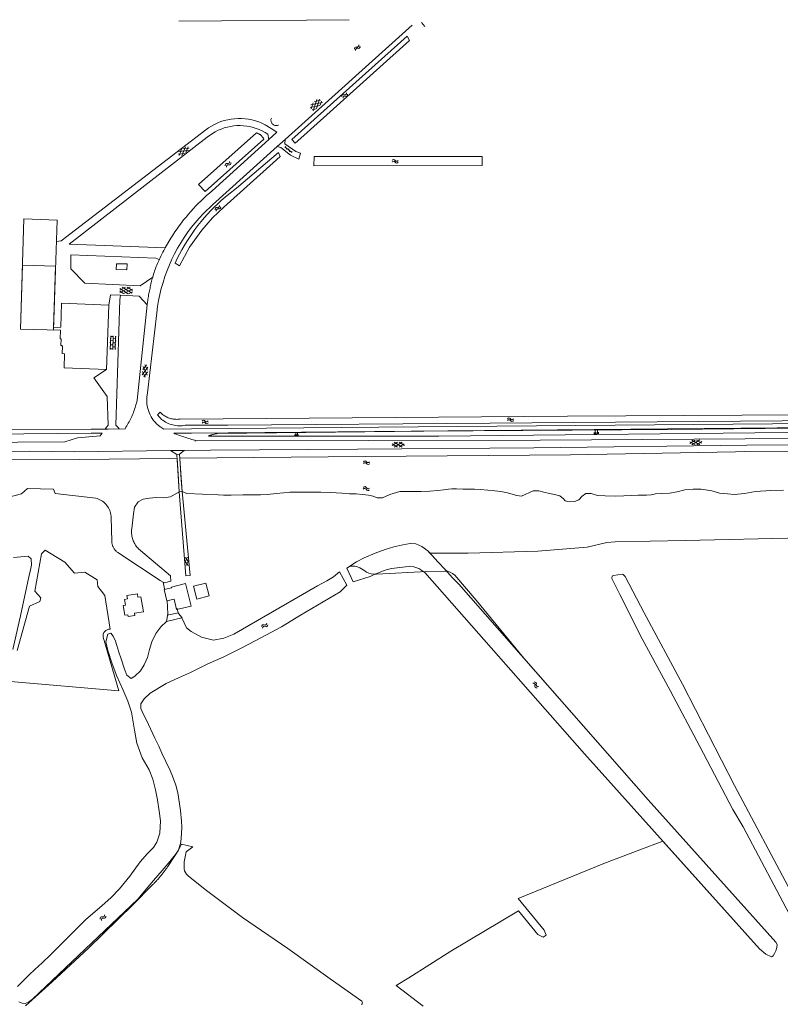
# Model space of a CAD drawing. Header units: metres. Extents: x 239845 to 242720, y 580286 to 584200.
# Tile 111 of 113: x 241517 to 241890, y 583717 to 584200. Entities that reach past the tile are written whole.
import ezdxf

# ---------------------------------------------------------------- set-up
doc = ezdxf.new("R2010")
doc.units = ezdxf.units.M
doc.layers.add('B-WE-GR-BOS_GEMENGD-GV', color=40, linetype='Continuous', lineweight=13)
doc.layers.add('GBKN', color=9, linetype='Continuous', lineweight=0, true_color=0x808080)

msp = doc.modelspace()

# ---------------------------------------------------------------- linework, layer by layer
at = {"layer": 'B-WE-GR-BOS_GEMENGD-GV', "flags": 128}
for points in [[(241900.51, 583945.81), (241843.18, 583944.45), (241808.88, 583943.95), (241804.83, 583943.48), (241795.14, 583941.18), (241770.98, 583939.27), (241736.88, 583938.25), (241717.99, 583938.39), (241717.01, 583939.45), (241714.1, 583941.59), (241711.14, 583942.89), (241708.4, 583943.1), (241704.71, 583942.45), (241700.29, 583941.34), (241696.11, 583940.1), (241691.28, 583938.39), (241685.86, 583935.99), (241682.06, 583934.04), (241678.73, 583931.96, -0.120271), (241683.66, 583931.17, -0.047094), (241686.9, 583929.05, 0.170688), (241691.89, 583928.05), (241716.46, 583929.3), (241725.4, 583929.52, -0.215083), (241730.21, 583927.53), (241740.8, 583915.26), (241764.15, 583886.8), (241825.02, 583817.44), (241887.65, 583747.56), (241888.26, 583746.55), (241888.16, 583745.06), (241887.64, 583743.41), (241887.05, 583742.01), (241886.37, 583740.97), (241885.59, 583740.44), (241882.75, 583741.78), (241879.74, 583744.44), (241832.26, 583797.19), (241820.96, 583792.86), (241803.41, 583786.13), (241761.27, 583769.11), (241774.13, 583753.58), (241775.02, 583751), (241773.59, 583750.04), (241771, 583751.41), (241761.56, 583763), (241728.27, 583743.27), (241707.64, 583730.18), (241701.46, 583726.32), (241714.68, 583716.26)], [(241512.36, 583875.4), (241565.51, 583870.77), (241557.81, 583897.18, -0.495539), (241561.27, 583901.02), (241558.65, 583917.55), (241557, 583919.66), (241555.18, 583921.98), (241554.84, 583925.18), (241548.92, 583929.06), (241543.75, 583928.58), (241539.05, 583933.96), (241529.39, 583939.75), (241527.62, 583937.98), (241524.35, 583919.73), (241527.28, 583916.39), (241526.74, 583914.55), (241521.63, 583912.31), (241515.71, 583890.65)], [(241915.88, 583717.09, 0.092499), (241910.56, 583723.29), (241903.17, 583729.23, -0.217245), (241900.21, 583736.11), (241901.11, 583742.59, 0.141027), (241900.01, 583749.47), (241895.71, 583758.77), (241871.62, 583804.15), (241866.65, 583812.65), (241850.37, 583843.51), (241835.87, 583870.99), (241822.15, 583896.35), (241811.21, 583917.99), (241807.3, 583925.85, -0.399954), (241808.01, 583927.42), (241812.29, 583927.94, -0.264478), (241813.78, 583926.84), (241823.1, 583909.09), (241841.92, 583874.17), (241867.45, 583824.49), (241895.1, 583772.53), (241910.8, 583743.67), (241924.86, 583721.39), (241932.25, 583707.09)], [(241684.47, 583717.12, 0.4671), (241684.67, 583718.64), (241669.12, 583729.69), (241648.41, 583744.46), (241626.2, 583759.72), (241607.86, 583773.48), (241599.43, 583780.22, -0.217043), (241597.63, 583783.66), (241597.53, 583787.07), (241598.6, 583791.95), (241601.85, 583794.38), (241596.19, 583795.68), (241594.7, 583792.79), (241589.88, 583785.29), (241589.67, 583784.96), (241589.45, 583784.63), (241589.23, 583784.31), (241589.01, 583783.98), (241588.78, 583783.66), (241588.56, 583783.34), (241588.33, 583783.02), (241588.1, 583782.7), (241587.86, 583782.38), (241587.63, 583782.07), (241587.39, 583781.75), (241587.15, 583781.44), (241586.91, 583781.13), (241586.66, 583780.82), (241586.42, 583780.52), (241586.17, 583780.21), (241585.92, 583779.91), (241585.66, 583779.61), (241585.41, 583779.31), (241585.15, 583779.01), (241584.89, 583778.71), (241584.63, 583778.42), (241584.36, 583778.13), (241584.1, 583777.84), (241583.83, 583777.55), (241583.56, 583777.26), (241583.29, 583776.98), (241583.01, 583776.69), (241582.74, 583776.42), (241582.46, 583776.14), (241582.18, 583775.86), (241581.9, 583775.59), (241572.56, 583766.18), (241550.64, 583744.69), (241532.77, 583728.14), (241519.7, 583716.39)]]:
    msp.add_lwpolyline(points, format="xyb", dxfattribs=at)
msp.add_lwpolyline([(241513.53, 583891.06), (241517.28, 583907.54), (241520.82, 583924.43), (241522.72, 583932.46), (241522.58, 583935.46), (241521.09, 583936.89), (241513.94, 583936.14)], dxfattribs=at)
at = {"layer": 'GBKN'}
for p, q in [((241517.29, 584048.15), (241518.99, 584102.12)), ((241518.99, 584102.12), (241535.2, 584101.61)), ((241533.5, 584047.63), (241535.2, 584101.6)), ((241518.28, 584079.5), (241534.5, 584078.98))]:
    msp.add_line(p, q, dxfattribs=at)
at = {"layer": 'GBKN', "flags": 128}
for points in [[(241594.97, 584199.01), (241678.38, 584199.81)], [(241709.31, 584197.09), (241647.06, 584141.13)], [(241713.94, 584198.5), (241715.61, 584196.49)], [(241706.91, 584191.72), (241650.4, 584141.11)], [(241707.98, 584189.65), (241706.91, 584191.72)], [(241656.17, 584143.06), (241707.98, 584189.65)], [(241665.36, 584159.29), (241659.63, 584158.04)], [(241660.82, 584159.11), (241659.84, 584156.15)], [(241662.6, 584160.71), (241660.74, 584155.15)], [(241664.46, 584160.29), (241661.41, 584159.64)], [(241663.95, 584160.85), (241662.43, 584156.26)], [(241664.86, 584159.85), (241664.22, 584157.86)], [(241664.07, 584157.73), (241659.34, 584156.71)], [(241662.28, 584156.12), (241660.24, 584155.7)], [(241610.94, 584147.67), (241612.45, 584148.49)], [(241612.45, 584148.49), (241614.01, 584149.21)], [(241614.01, 584149.21), (241615.6, 584149.83)], [(241615.6, 584149.83), (241617.24, 584150.35)], [(241617.24, 584150.35), (241618.9, 584150.77)], [(241618.9, 584150.77), (241620.58, 584151.08)], [(241620.58, 584151.08), (241622.29, 584151.28)], [(241622.29, 584151.28), (241624, 584151.38)], [(241624, 584151.38), (241625.71, 584151.36)], [(241625.71, 584151.36), (241627.42, 584151.24)], [(241627.42, 584151.24), (241629.12, 584151.01)], [(241629.12, 584151.01), (241630.8, 584150.67)], [(241630.8, 584150.67), (241632.46, 584150.23)], [(241632.46, 584150.23), (241634.08, 584149.69)], [(241634.08, 584149.69), (241635.67, 584149.04)], [(241635.67, 584149.04), (241637.21, 584148.29)], [(241637.21, 584148.29), (241640.14, 584146.51)], [(241640.1, 584150.65), (241640.12, 584150.96)], [(241640.1, 584150.33), (241640.1, 584150.65)], [(241640.15, 584150.01), (241640.1, 584150.33)], [(241640.12, 584150.96), (241640.3, 584151.58)], [(241640.23, 584149.7), (241640.15, 584150.01)], [(241640.35, 584149.41), (241640.23, 584149.7)], [(241640.51, 584149.13), (241640.35, 584149.41)], [(241640.7, 584148.87), (241640.51, 584149.13)], [(241640.91, 584148.64), (241640.7, 584148.87)], [(241641.15, 584148.43), (241640.91, 584148.64)], [(241641.42, 584148.26), (241641.15, 584148.43)], [(241641.7, 584148.11), (241641.42, 584148.26)], [(241537.24, 584091.46), (241608.1, 584145.75)], [(241632.99, 584144.31), (241604.64, 584119.07)], [(241608.1, 584145.75), (241609.49, 584146.76)], [(241611.39, 584144.1), (241608.79, 584142.25)], [(241609.49, 584146.76), (241610.94, 584147.67)], [(241612.77, 584144.9), (241611.39, 584144.1)], [(241614.2, 584145.61), (241612.77, 584144.9)], [(241615.67, 584146.23), (241614.2, 584145.61)], [(241617.18, 584146.75), (241615.67, 584146.23)], [(241618.72, 584147.18), (241617.18, 584146.75)], [(241620.28, 584147.51), (241618.72, 584147.18)], [(241621.86, 584147.74), (241620.28, 584147.51)], [(241623.45, 584147.87), (241621.86, 584147.74)], [(241625.05, 584147.9), (241623.45, 584147.87)], [(241626.64, 584147.83), (241625.05, 584147.9)], [(241628.23, 584147.65), (241626.64, 584147.83)], [(241629.8, 584147.38), (241628.23, 584147.65)], [(241631.35, 584147.01), (241629.8, 584147.38)], [(241632.88, 584146.54), (241631.35, 584147.01)], [(241634.37, 584145.97), (241632.88, 584146.54)], [(241633.46, 584144.15), (241632.99, 584144.31)], [(241633.68, 584144.06), (241633.46, 584144.15)], [(241633.91, 584143.96), (241633.68, 584144.06)], [(241634.13, 584143.85), (241633.91, 584143.96)], [(241634.34, 584143.73), (241634.13, 584143.85)], [(241634.55, 584143.6), (241634.34, 584143.73)], [(241635.82, 584145.32), (241634.37, 584145.97)], [(241634.75, 584143.46), (241634.55, 584143.6)], [(241634.95, 584143.31), (241634.75, 584143.46)], [(241637.23, 584144.57), (241635.82, 584145.32)], [(241638.59, 584143.73), (241637.23, 584144.57)], [(241639.13, 584141.09), (241638.59, 584143.73)], [(241639.13, 584141.09), (241643.04, 584144.63)], [(241640.14, 584146.51), (241643.04, 584144.63)], [(241642.01, 584148), (241641.7, 584148.11)], [(241642.32, 584147.93), (241642.01, 584148)], [(241642.63, 584147.9), (241642.32, 584147.93)], [(241642.95, 584147.91), (241642.63, 584147.9)], [(241643.27, 584147.95), (241642.95, 584147.91)], [(241643.58, 584148.03), (241643.27, 584147.95)], [(241643.87, 584148.15), (241643.58, 584148.03)], [(241608.79, 584142.25), (241541.22, 584089.85)], [(241607.82, 584115.58), (241636.67, 584141.25)], [(241611.35, 584115.92), (241639.13, 584141.09)], [(241635.14, 584143.16), (241634.95, 584143.31)], [(241635.33, 584143), (241635.14, 584143.16)], [(241635.51, 584142.83), (241635.33, 584143)], [(241635.68, 584142.66), (241635.51, 584142.83)], [(241635.85, 584142.47), (241635.68, 584142.66)], [(241636, 584142.28), (241635.85, 584142.47)], [(241636.15, 584142.09), (241636, 584142.28)], [(241636.29, 584141.89), (241636.15, 584142.09)], [(241636.43, 584141.68), (241636.29, 584141.89)], [(241636.55, 584141.47), (241636.43, 584141.68)], [(241636.67, 584141.25), (241636.55, 584141.47)], [(241647.06, 584141.13), (241643.23, 584137.69)], [(241646.99, 584138.92), (241647.06, 584141.13)], [(241652.31, 584135.23), (241646.99, 584138.92)], [(241650.4, 584141.11), (241651.94, 584139.26)], [(241651.94, 584139.26), (241656.17, 584143.06)], [(241594.68, 584133.9), (241597.72, 584134.21)], [(241594.99, 584135.14), (241599.62, 584135.67)], [(241595.17, 584133.26), (241596.26, 584136.11)], [(241596.44, 584133.24), (241598.16, 584137.57)], [(241596.89, 584136.6), (241599.93, 584136.91)], [(241598.35, 584134.69), (241599.44, 584137.54)], [(241643.23, 584137.69), (241611.37, 584109.05)], [(241643.76, 584134.67), (241623.24, 584117.28)], [(241643.23, 584137.69), (241644.99, 584137.1)], [(241644.67, 584132.76), (241643.76, 584134.67)], [(241644.99, 584137.1), (241649.65, 584133.38)], [(241646.89, 584137.49), (241650.4, 584134.68)], [(241647.08, 584137.33), (241647.39, 584137.72)], [(241647.86, 584136.71), (241647.55, 584136.32)], [(241648.64, 584136.08), (241648.96, 584136.48)], [(241649.43, 584135.46), (241649.12, 584135.07)], [(241650.21, 584134.84), (241650.52, 584135.23)], [(241654.61, 584134.36), (241652.31, 584135.23)], [(241653.8, 584131.46), (241654.61, 584134.36)], [(241616.93, 584107.9), (241641.21, 584129.66)], [(241641.21, 584129.66), (241644.67, 584132.76)], [(241649.65, 584133.38), (241653.8, 584131.46)], [(241661.18, 584128.19), (241661.32, 584132.78)], [(241661.32, 584132.78), (241743.69, 584132.75)], [(241743.69, 584132.75), (241743.73, 584128.4)], [(241743.73, 584128.4), (241661.18, 584128.19)], [(241604.64, 584119.07), (241607.82, 584115.58)], [(241608.57, 584113.56), (241609.95, 584114.76)], [(241609.95, 584114.76), (241611.35, 584115.92)], [(241623.24, 584117.28), (241619.43, 584114.35)], [(241603.3, 584108.52), (241604.58, 584109.82)], [(241604.58, 584109.82), (241605.89, 584111.09)], [(241605.89, 584111.09), (241607.21, 584112.34)], [(241607.21, 584112.34), (241608.57, 584113.56)], [(241615.77, 584111.23), (241614.01, 584109.6)], [(241617.58, 584112.81), (241615.77, 584111.23)], [(241619.43, 584114.35), (241617.58, 584112.81)], [(241599.62, 584104.47), (241600.82, 584105.85)], [(241600.82, 584105.85), (241602.05, 584107.2)], [(241602.05, 584107.2), (241603.3, 584108.52)], [(241607, 584104.82), (241604.93, 584102.59)], [(241611.37, 584109.05), (241607, 584104.82)], [(241610.6, 584106.22), (241608.96, 584104.46)], [(241612.28, 584107.93), (241610.6, 584106.22)], [(241611.51, 584102.66), (241616.93, 584107.9)], [(241614.01, 584109.6), (241612.28, 584107.93)], [(241595.1, 584098.76), (241596.19, 584100.22)], [(241596.19, 584100.22), (241597.3, 584101.66)], [(241597.3, 584101.66), (241598.45, 584103.08)], [(241598.45, 584103.08), (241599.62, 584104.47)], [(241602.94, 584100.29), (241601.04, 584097.92)], [(241604.93, 584102.59), (241602.94, 584100.29)], [(241605.82, 584100.82), (241604.32, 584098.95)], [(241607.36, 584102.66), (241605.82, 584100.82)], [(241606.19, 584096.63), (241611.51, 584102.66)], [(241608.96, 584104.46), (241607.36, 584102.66)], [(241592.01, 584094.25), (241593.01, 584095.77)], [(241593.01, 584095.77), (241594.04, 584097.28)], [(241594.04, 584097.28), (241595.1, 584098.76)], [(241599.23, 584095.48), (241597.5, 584092.97)], [(241601.04, 584097.92), (241599.23, 584095.48)], [(241600.09, 584088.38), (241606.19, 584096.63)], [(241602.86, 584097.03), (241601.46, 584095.08)], [(241604.32, 584098.95), (241602.86, 584097.03)], [(241534.87, 584091.16), (241537.24, 584091.46)], [(241588.31, 584087.96), (241590.1, 584091.14)], [(241590.1, 584091.14), (241591.04, 584092.7)], [(241591.04, 584092.7), (241592.01, 584094.25)], [(241595.87, 584090.41), (241594.33, 584087.79)], [(241597.5, 584092.97), (241595.87, 584090.41)], [(241598.8, 584091.08), (241597.55, 584089.03)], [(241600.1, 584093.1), (241598.8, 584091.08)], [(241601.46, 584095.08), (241600.1, 584093.1)], [(241541.22, 584089.85), (241588.31, 584087.96)], [(241586.77, 584085.22), (241587.14, 584085.92)], [(241587.14, 584085.92), (241587.52, 584086.6)], [(241587.52, 584086.6), (241587.91, 584087.29)], [(241587.91, 584087.29), (241588.31, 584087.96)], [(241594.33, 584087.79), (241592.88, 584085.11)], [(241596.35, 584086.95), (241595.2, 584084.83)], [(241595.25, 584079.21), (241600.09, 584088.38)], [(241597.55, 584089.03), (241596.35, 584086.95)], [(241541.93, 584084.5), (241541.91, 584077.67)], [(241583.7, 584082.98), (241541.93, 584084.5)], [(241585.27, 584082.19), (241583.7, 584082.98)], [(241584.43, 584080.25), (241584.73, 584080.97)], [(241584.73, 584080.97), (241585.05, 584081.69)], [(241585.05, 584081.69), (241585.27, 584082.19)], [(241585.27, 584082.19), (241585.38, 584082.41)], [(241585.38, 584082.41), (241585.71, 584083.12)], [(241585.71, 584083.12), (241586.06, 584083.83)], [(241586.06, 584083.83), (241586.41, 584084.53)], [(241586.41, 584084.53), (241586.77, 584085.22)], [(241591.54, 584082.38), (241590.29, 584079.61)], [(241592.88, 584085.11), (241591.54, 584082.38)], [(241594.11, 584082.7), (241593.07, 584080.53)], [(241595.2, 584084.83), (241594.11, 584082.7)], [(241517.29, 584048.15), (241518.28, 584079.5)], [(241534.5, 584078.98), (241533.54, 584049.01)], [(241533.54, 584049.01), (241534.5, 584078.98)], [(241541.91, 584077.67), (241548.77, 584070.72)], [(241564.28, 584077.36), (241564.37, 584080.21)], [(241569.43, 584077.2), (241564.28, 584077.36)], [(241564.37, 584080.21), (241569.55, 584080.06)], [(241569.55, 584080.06), (241569.43, 584077.2)], [(241582.55, 584075.08), (241582.79, 584075.83)], [(241582.79, 584075.83), (241583.04, 584076.58)], [(241583.04, 584076.58), (241583.3, 584077.32)], [(241583.3, 584077.32), (241583.57, 584078.06)], [(241583.57, 584078.06), (241583.85, 584078.79)], [(241583.85, 584078.79), (241584.13, 584079.52)], [(241584.13, 584079.52), (241584.43, 584080.25)], [(241589.15, 584076.79), (241588.11, 584073.93)], [(241590.29, 584079.61), (241589.15, 584076.79)], [(241593.07, 584080.53), (241595.25, 584079.21)], [(241575.97, 584069.4), (241582.11, 584073.58)], [(241581.42, 584070.92), (241581.58, 584071.58)], [(241581.58, 584071.58), (241581.76, 584072.25)], [(241581.76, 584072.25), (241581.93, 584072.91)], [(241581.93, 584072.91), (241582.11, 584073.58)], [(241582.11, 584073.58), (241582.55, 584075.08)], [(241587.17, 584071.04), (241586.34, 584068.11)], [(241588.11, 584073.93), (241587.17, 584071.04)], [(241548.77, 584070.72), (241575.97, 584069.4)], [(241571.14, 584068.63), (241565.94, 584065.93)], [(241567.73, 584065.56), (241565.97, 584066.68)], [(241568.75, 584068.72), (241565.99, 584067.28)], [(241570.12, 584065.47), (241566.02, 584068.03)], [(241572.13, 584065.69), (241567.15, 584068.78)], [(241572.21, 584067.79), (241567.93, 584065.55)], [(241572.18, 584067.04), (241569.54, 584068.69)], [(241572.16, 584066.44), (241570.32, 584065.46)], [(241580.25, 584065.55), (241580.38, 584066.22)], [(241580.38, 584066.22), (241580.52, 584066.89)], [(241580.52, 584066.89), (241580.66, 584067.57)], [(241580.66, 584067.57), (241580.8, 584068.24)], [(241580.8, 584068.24), (241580.95, 584068.91)], [(241580.95, 584068.91), (241581.1, 584069.58)], [(241581.1, 584069.58), (241581.26, 584070.25)], [(241581.26, 584070.25), (241581.42, 584070.92)], [(241586.34, 584068.11), (241585.61, 584065.16)], [(241561.4, 584064.9), (241560.64, 584059.91)], [(241566.37, 584064.71), (241561.4, 584064.9)], [(241565.95, 584062.42), (241563.99, 584001.04)], [(241566.37, 584064.71), (241565.95, 584062.42)], [(241575.5, 584064.37), (241566.37, 584064.71)], [(241579.36, 584060.12), (241575.5, 584064.37)], [(241579.36, 584060.12), (241579.56, 584061.48)], [(241579.56, 584061.48), (241579.66, 584062.16)], [(241579.66, 584062.16), (241579.77, 584062.84)], [(241579.77, 584062.84), (241579.89, 584063.52)], [(241579.89, 584063.52), (241580, 584064.19)], [(241580, 584064.19), (241580.13, 584064.87)], [(241580.13, 584064.87), (241580.25, 584065.55)], [(241584.99, 584062.18), (241584.48, 584059.19)], [(241585.61, 584065.16), (241584.99, 584062.18)], [(241537, 584049.05), (241537.41, 584060.9)], [(241537.41, 584060.9), (241537, 584049.05)], [(241537.41, 584060.9), (241560.64, 584059.91)], [(241560.64, 584059.91), (241537.41, 584060.9)], [(241559.47, 584028.34), (241560.64, 584059.91)], [(241560.64, 584059.91), (241559.47, 584028.34)], [(241579.36, 584060.12), (241574.45, 584013.3)], [(241584.48, 584059.19), (241584.08, 584056.17)], [(241584.08, 584056.17), (241579.59, 584016.94)], [(241536.95, 584047.6), (241517.29, 584048.15)], [(241533.54, 584049.01), (241537, 584049.05)], [(241537, 584049.05), (241533.54, 584049.01)], [(241536.81, 584043.4), (241536.95, 584047.6)], [(241537.19, 584043.38), (241536.81, 584043.4)], [(241537.04, 584040.16), (241537.19, 584043.38)], [(241561.2, 584043.52), (241561.5, 584043.51)], [(241561.3, 584038.22), (241561.55, 584044.81)], [(241561.46, 584042.51), (241562.66, 584042.47)], [(241561.54, 584044.51), (241562.74, 584044.47)], [(241562.5, 584038.17), (241562.75, 584044.77)], [(241562.7, 584043.47), (241563.9, 584043.42)], [(241563.7, 584038.13), (241563.95, 584044.72)], [(241563.86, 584042.42), (241564.16, 584042.41)], [(241563.94, 584044.42), (241564.24, 584044.41)], [(241537.71, 584040.14), (241537.04, 584040.16)], [(241537.69, 584036.14), (241537.82, 584039.64)], [(241537.7, 584039.64), (241537.71, 584040.14)], [(241537.82, 584039.64), (241537.7, 584039.64)], [(241561.05, 584039.53), (241561.35, 584039.52)], [(241561.13, 584041.53), (241561.43, 584041.51)], [(241561.32, 584038.52), (241562.52, 584038.47)], [(241561.39, 584040.51), (241562.59, 584040.47)], [(241562.55, 584039.47), (241563.75, 584039.43)], [(241562.63, 584041.47), (241563.83, 584041.43)], [(241563.71, 584038.43), (241564.01, 584038.42)], [(241563.79, 584040.43), (241564.09, 584040.41)], [(241538.88, 584036.09), (241537.69, 584036.14)], [(241538.64, 584029.24), (241538.88, 584036.09)], [(241559.47, 584028.34), (241538.64, 584029.24)], [(241553.32, 584024.25), (241559.47, 584028.34)], [(241579.81, 584029.54), (241577, 584025.81)], [(241579.12, 584030.62), (241577.25, 584028.2)], [(241577.42, 584029.79), (241579.39, 584025.56)], [(241578.32, 584030.7), (241579.64, 584027.95)], [(241559.73, 584015.11), (241553.32, 584024.25)], [(241577.17, 584027.41), (241578.49, 584024.65)], [(241579.56, 584027.15), (241577.69, 584024.74)], [(241560.21, 584001.03), (241559.73, 584015.11)], [(241574.45, 584013.3), (241574.29, 584012.56)], [(241579.24, 584014.76), (241579.18, 584013.66)], [(241579.18, 584013.66), (241579.19, 584012.55)], [(241579.59, 584016.94), (241579.24, 584014.76)], [(241573.24, 584008.92), (241572.99, 584008.2)], [(241573.48, 584009.64), (241573.24, 584008.92)], [(241573.7, 584010.36), (241573.48, 584009.64)], [(241573.91, 584011.09), (241573.7, 584010.36)], [(241574.11, 584011.82), (241573.91, 584011.09)], [(241574.29, 584012.56), (241574.11, 584011.82)], [(241579.19, 584012.55), (241579.28, 584011.45)], [(241579.28, 584011.45), (241579.44, 584010.36)], [(241579.44, 584010.36), (241579.68, 584009.28)], [(241579.68, 584009.28), (241579.99, 584008.22)], [(241571.22, 584004.01), (241570.88, 584003.33)], [(241571.55, 584004.69), (241571.22, 584004.01)], [(241571.86, 584005.38), (241571.55, 584004.69)], [(241572.17, 584006.08), (241571.86, 584005.38)], [(241572.46, 584006.78), (241572.17, 584006.08)], [(241572.73, 584007.49), (241572.46, 584006.78)], [(241572.99, 584008.2), (241572.73, 584007.49)], [(241579.99, 584008.22), (241580.37, 584007.19)], [(241580.37, 584007.19), (241580.82, 584006.18)], [(241580.82, 584006.18), (241581.34, 584005.2)], [(241581.34, 584005.2), (241581.92, 584004.27)], [(241581.92, 584004.27), (241582.57, 584003.37)], [(241584.4, 584006.13), (241585.81, 584007.39)], [(241585.39, 584004.96), (241584.4, 584006.13)], [(241585.94, 584004.42), (241585.39, 584004.96)], [(241585.81, 584007.39), (241586.19, 584007.01)], [(241586.51, 584003.91), (241585.94, 584004.42)], [(241586.19, 584007.01), (241586.58, 584006.65)], [(241587.12, 584003.44), (241586.51, 584003.91)], [(241586.58, 584006.65), (241587, 584006.3)], [(241587, 584006.3), (241587.42, 584005.98)], [(241587.74, 584003), (241587.12, 584003.44)], [(241587.42, 584005.98), (241587.87, 584005.68)], [(241587.87, 584005.68), (241588.32, 584005.4)], [(241588.32, 584005.4), (241588.79, 584005.15)], [(241588.79, 584005.15), (241589.27, 584004.91)], [(241589.27, 584004.91), (241589.77, 584004.7)], [(241589.77, 584004.7), (241590.27, 584004.52)], [(241590.27, 584004.52), (241590.78, 584004.35)], [(241590.78, 584004.35), (241591.3, 584004.22)], [(241591.3, 584004.22), (241591.82, 584004.1)], [(241591.82, 584004.1), (241592.35, 584004.02)], [(241592.35, 584004.02), (241592.88, 584003.96)], [(241592.88, 584003.96), (241593.42, 584003.92)], [(241593.42, 584003.92), (241593.95, 584003.91)], [(241593.95, 584003.91), (241594.49, 584003.93)], [(241594.49, 584003.93), (241595.55, 584004.04)], [(241595.55, 584004.04), (241785.46, 584005.55)], [(241972.6, 584003.91), (241747.54, 584002.07)], [(241785.46, 584005.55), (241928.31, 584006.32)], [(241502.19, 583998.69), (241551.98, 583999.07)], [(241551.98, 583999.07), (241558.77, 583999.11)], [(241558.77, 583999.11), (241559.43, 584000)], [(241558.77, 583999.11), (241560.21, 583999.13)], [(241559.43, 584000), (241560.21, 584001.03)], [(241560.21, 583999.13), (241568.54, 583999.29)], [(241563.99, 584001.04), (241564.99, 584000)], [(241564.99, 584000), (241565.73, 583999.24)], [(241568.96, 584000), (241568.54, 583999.29)], [(241569.4, 584000.68), (241568.96, 584000)], [(241569.79, 584001.33), (241569.4, 584000.68)], [(241570.16, 584001.99), (241569.79, 584001.33)], [(241570.53, 584002.66), (241570.16, 584001.99)], [(241570.88, 584003.33), (241570.53, 584002.66)], [(241582.57, 584003.37), (241583.28, 584002.53)], [(241583.28, 584002.53), (241584.04, 584001.73)], [(241584.04, 584001.73), (241584.85, 584000.98)], [(241584.85, 584000.98), (241585.72, 584000.3)], [(241585.72, 584000.3), (241586.15, 584000)], [(241586.63, 583999.67), (241586.15, 584000)], [(241587.58, 583999.11), (241586.63, 583999.67)], [(241587.61, 583999.09), (241587.58, 583999.11)], [(241601.09, 583999.2), (241587.61, 583999.09)], [(241588.4, 584002.59), (241587.74, 584003)], [(241589.07, 584002.22), (241588.4, 584002.59)], [(241589.77, 584001.9), (241589.07, 584002.22)], [(241590.48, 584001.61), (241589.77, 584001.9)], [(241591.2, 584001.36), (241590.48, 584001.61)], [(241591.94, 584001.15), (241591.2, 584001.36)], [(241592.69, 584000.98), (241591.94, 584001.15)], [(241593.45, 584000.86), (241592.69, 584000.98)], [(241594.21, 584000.78), (241593.45, 584000.86)], [(241594.98, 584000.74), (241594.21, 584000.78)], [(241595.75, 584000.75), (241594.98, 584000.74)], [(241596.51, 584000.8), (241595.75, 584000.75)], [(241597.28, 584000.89), (241596.51, 584000.8)], [(241598.03, 584001.03), (241597.28, 584000.89)], [(241618.98, 584001.08), (241598.03, 584001.03)], [(241693.03, 584000), (241601.09, 583999.2)], [(241924.32, 584000), (241601.18, 583997.2)], [(241747.54, 584002.07), (241618.98, 584001.08)], [(241963.29, 584002.34), (241693.03, 584000)], [(241714.99, 583998.16), (241836.34, 583998.87)], [(241799.08, 583996.44), (241799.06, 583998.62)], [(241800.17, 583996.46), (241800.15, 583998.63)], [(241836.34, 583998.87), (241943.78, 584000)], [(241502.22, 583996.69), (241551.99, 583997.07)], [(241545.29, 583994.86), (241539.11, 583992.89)], [(241556.28, 583995.81), (241545.29, 583994.86)], [(241557.26, 583997.11), (241551.99, 583997.07)], [(241556.28, 583995.81), (241557.26, 583997.11)], [(241592.43, 583997.07), (241601.18, 583997.2)], [(241592.96, 583996.87), (241592.43, 583997.07)], [(241593.7, 583996.6), (241592.96, 583996.87)], [(241594.44, 583996.33), (241593.7, 583996.6)], [(241595.19, 583996.06), (241594.44, 583996.33)], [(241595.93, 583995.8), (241595.19, 583996.06)], [(241596.68, 583995.54), (241595.93, 583995.8)], [(241597.42, 583995.29), (241596.68, 583995.54)], [(241598.17, 583995.04), (241597.42, 583995.29)], [(241598.92, 583994.8), (241598.17, 583995.04)], [(241599.68, 583994.56), (241598.92, 583994.8)], [(241600.43, 583994.32), (241599.68, 583994.56)], [(241601.18, 583994.09), (241600.43, 583994.32)], [(241601.94, 583993.86), (241601.18, 583994.09)], [(241602.7, 583993.64), (241601.94, 583993.86)], [(241609.41, 583995.71), (241609.62, 583995.81)], [(241722.43, 583995.61), (241609.41, 583995.71)], [(241609.62, 583995.81), (241609.84, 583995.9)], [(241609.84, 583995.9), (241610.05, 583995.98)], [(241610.05, 583995.98), (241610.27, 583996.07)], [(241610.27, 583996.07), (241610.49, 583996.15)], [(241610.49, 583996.15), (241610.71, 583996.22)], [(241610.71, 583996.22), (241610.93, 583996.3)], [(241610.93, 583996.3), (241611.15, 583996.37)], [(241611.15, 583996.37), (241611.37, 583996.43)], [(241611.37, 583996.43), (241611.6, 583996.49)], [(241611.6, 583996.49), (241611.82, 583996.55)], [(241611.82, 583996.55), (241612.05, 583996.61)], [(241612.05, 583996.61), (241612.27, 583996.66)], [(241612.27, 583996.66), (241612.5, 583996.71)], [(241612.5, 583996.71), (241612.73, 583996.76)], [(241612.73, 583996.76), (241612.96, 583996.8)], [(241612.96, 583996.8), (241613.19, 583996.83)], [(241613.19, 583996.83), (241613.42, 583996.87)], [(241613.42, 583996.87), (241613.88, 583996.93)], [(241613.88, 583996.93), (241714.99, 583998.16)], [(241651.79, 583995.67), (241651.79, 583996.55)], [(241652.22, 583995.68), (241652.23, 583997.41)], [(241652.66, 583995.68), (241652.66, 583996.54)], [(241653.09, 583995.67), (241653.09, 583997.41)], [(241653.53, 583995.68), (241653.53, 583996.54)], [(241970.45, 583998.3), (241722.43, 583995.61)], [(241772.12, 583993.71), (241923, 583994.76)], [(241798.54, 583996.43), (241798.52, 583997.53)], [(241799.63, 583996.45), (241799.61, 583997.54)], [(241800.72, 583996.46), (241800.7, 583997.55)], [(241850.44, 583993.79), (241846.46, 583991.35)], [(241400.93, 583991.84), (241539.09, 583992.89)], [(241539.09, 583992.89), (241539.11, 583992.89)], [(241603.49, 583993.41), (241602.7, 583993.64)], [(241602.7, 583993.41), (241603.46, 583993.41)], [(241603.46, 583993.41), (241603.49, 583993.41)], [(241603.49, 583993.41), (241772.12, 583993.71)], [(241682.54, 583989.28), (241610.4, 583988.8)], [(241769.02, 583990.02), (241682.54, 583989.28)], [(241702.12, 583990.31), (241699.5, 583991.89)], [(241702.1, 583992.71), (241699.51, 583991.09)], [(241704.52, 583990.33), (241700.5, 583992.69)], [(241704.5, 583992.72), (241700.52, 583990.3)], [(241705.51, 583991.13), (241702.9, 583992.71)], [(241705.5, 583991.93), (241702.92, 583990.31)], [(241873.44, 583991.2), (241769.02, 583990.02)], [(241848.04, 583993.77), (241845.45, 583992.14)], [(241848.06, 583991.37), (241845.45, 583992.94)], [(241850.46, 583991.39), (241846.44, 583993.75)], [(241851.45, 583992.21), (241848.84, 583993.78)], [(241851.45, 583993), (241848.86, 583991.38)], [(242000, 583991.92), (241873.44, 583991.2)], [(241546.1, 583984.16), (241395.92, 583983.53)], [(241521.72, 583988.35), (241455.22, 583987.8)], [(241543.63, 583988.06), (241521.72, 583988.35)], [(241590.78, 583988.58), (241543.63, 583988.06)], [(241590.3, 583984.75), (241546.1, 583984.16)], [(241594.06, 583984.92), (241590.3, 583984.75)], [(241597.6, 583988.66), (241590.78, 583988.58)], [(241590.78, 583988.58), (241593.95, 583986.63)], [(241593.95, 583986.63), (241595.25, 583986.86)], [(241593.95, 583986.63), (241595.25, 583986.86)], [(241593.95, 583986.63), (241595.25, 583986.86)], [(241593.95, 583986.63), (241595.05, 583968.39)], [(241593.95, 583986.63), (241595.05, 583968.39)], [(241594.7, 583974.29), (241594.06, 583984.92)], [(241597.6, 583988.66), (241595.25, 583986.86)], [(241595.25, 583986.86), (241596.54, 583968.53)], [(241595.25, 583986.86), (241596.54, 583968.53)], [(241595.39, 583984.91), (241686.29, 583985.67)], [(241596.14, 583974.22), (241595.39, 583984.91)], [(241610.4, 583988.8), (241597.6, 583988.66)], [(241686.29, 583985.67), (241786.97, 583986.58)], [(241786.97, 583986.58), (241867.96, 583988.01)], [(241867.96, 583988.01), (241872.33, 583988.17)], [(241872.33, 583988.17), (241984.26, 583988.48)], [(241520.67, 583970.08), (241517.78, 583967.34)], [(241520.67, 583970.08), (241533.55, 583969.76)], [(241520.67, 583970.08), (241533.55, 583969.76)], [(241520.67, 583970.08), (241533.55, 583969.76)], [(241534.37, 583967.56), (241533.55, 583969.76)], [(241595.05, 583968.39), (241594.7, 583974.29)], [(241596.54, 583968.53), (241596.14, 583974.22)], [(241727.15, 583969.7), (241724.84, 583969.41)], [(241728.8, 583969.8), (241727.15, 583969.7)], [(241731.1, 583969.82), (241728.8, 583969.8)], [(241734.24, 583969.71), (241731.1, 583969.82)], [(241737.59, 583969.63), (241734.24, 583969.71)], [(241847.06, 583969.67), (241843.11, 583969.32)], [(241850.98, 583969.63), (241847.06, 583969.67)], [(241517.78, 583967.34), (241510.92, 583965.6)], [(241552.8, 583965.51), (241534.37, 583967.56)], [(241554.23, 583965.25), (241552.8, 583965.51)], [(241554.92, 583965.05), (241554.23, 583965.25)], [(241555.6, 583964.79), (241554.92, 583965.05)], [(241574.93, 583963.43), (241577.4, 583964.85)], [(241577.4, 583964.85), (241580.52, 583965.32)], [(241580.52, 583965.32), (241583.74, 583965.59)], [(241583.74, 583965.59), (241587.61, 583965.43)], [(241587.61, 583965.43), (241590.91, 583965.88)], [(241590.91, 583965.88), (241595.05, 583968.39)], [(241595.05, 583968.39), (241596.54, 583968.53)], [(241595.05, 583968.39), (241596.54, 583968.53)], [(241595.05, 583968.39), (241596.54, 583968.53)], [(241595.05, 583968.39), (241598.41, 583927.17)], [(241598.8, 583967.51), (241596.54, 583968.53)], [(241600.53, 583927.43), (241596.54, 583968.53)], [(241614.19, 583966.83), (241598.8, 583967.51)], [(241616.86, 583966.67), (241614.19, 583966.83)], [(241620.52, 583966.76), (241616.86, 583966.67)], [(241626.31, 583966.94), (241620.52, 583966.76)], [(241631.27, 583966.93), (241626.31, 583966.94)], [(241634.94, 583966.94), (241631.27, 583966.93)], [(241638.26, 583967.09), (241634.94, 583966.94)], [(241642.88, 583967.51), (241638.26, 583967.09)], [(241646.24, 583967.9), (241642.88, 583967.51)], [(241649.4, 583968.17), (241646.24, 583967.9)], [(241659.74, 583968.26), (241649.4, 583968.17)], [(241664.62, 583968.18), (241659.74, 583968.26)], [(241669.27, 583968.04), (241664.62, 583968.18)], [(241674.88, 583967.67), (241669.27, 583968.04)], [(241678.69, 583967.39), (241674.88, 583967.67)], [(241681.95, 583967.37), (241678.69, 583967.39)], [(241684.96, 583967.14), (241681.95, 583967.37)], [(241687.86, 583966.82), (241684.96, 583967.14)], [(241690.23, 583966.22), (241687.86, 583966.82)], [(241692.26, 583965.51), (241690.23, 583966.22)], [(241694.85, 583965.45), (241692.26, 583965.51)], [(241698.45, 583967.11), (241694.85, 583965.45)], [(241703.28, 583968.53), (241698.45, 583967.11)], [(241707.05, 583968.62), (241703.28, 583968.53)], [(241710.45, 583968.47), (241707.05, 583968.62)], [(241713.77, 583968.48), (241710.45, 583968.47)], [(241718.05, 583968.71), (241713.77, 583968.48)], [(241721.76, 583969.07), (241718.05, 583968.71)], [(241724.84, 583969.41), (241721.76, 583969.07)], [(241739.96, 583969.62), (241737.59, 583969.63)], [(241742.66, 583969.48), (241739.96, 583969.62)], [(241746.46, 583969.17), (241742.66, 583969.48)], [(241749.86, 583968.82), (241746.46, 583969.17)], [(241752.82, 583968.48), (241749.86, 583968.82)], [(241756.04, 583967.91), (241752.82, 583968.48)], [(241757.69, 583967.46), (241756.04, 583967.91)], [(241760.61, 583966.51), (241757.69, 583967.46)], [(241762.96, 583966.18), (241760.61, 583966.51)], [(241768.72, 583968.84), (241762.96, 583966.18)], [(241771.39, 583968.81), (241768.72, 583968.84)], [(241773.92, 583968.23), (241771.39, 583968.81)], [(241776.7, 583967.55), (241773.92, 583968.23)], [(241779.11, 583967.08), (241776.7, 583967.55)], [(241781.68, 583966.35), (241779.11, 583967.08)], [(241783.52, 583964.94), (241781.68, 583966.35)], [(241784.37, 583963.97), (241783.52, 583964.94)], [(241792.67, 583966.21), (241791.15, 583964.48)], [(241794.5, 583967.62), (241792.67, 583966.21)], [(241797.15, 583967.52), (241794.5, 583967.62)], [(241800.24, 583966.6), (241797.15, 583967.52)], [(241804.01, 583966.34), (241800.24, 583966.6)], [(241809.17, 583966.33), (241804.01, 583966.34)], [(241813.15, 583966.39), (241809.17, 583966.33)], [(241816.8, 583966.6), (241813.15, 583966.39)], [(241820.16, 583966.76), (241816.8, 583966.6)], [(241824.32, 583966.79), (241820.16, 583966.76)], [(241826.51, 583966.91), (241824.32, 583966.79)], [(241828.63, 583967.41), (241826.51, 583966.91)], [(241831.62, 583967.54), (241828.63, 583967.41)], [(241835.6, 583967.68), (241831.62, 583967.54)], [(241839.34, 583968.44), (241835.6, 583967.68)], [(241843.11, 583969.32), (241839.34, 583968.44)], [(241856.29, 583968.81), (241850.98, 583969.63)], [(241860.05, 583967.75), (241856.29, 583968.81)], [(241864, 583967.34), (241860.05, 583967.75)], [(241867.42, 583967.1), (241864, 583967.34)], [(241872.31, 583967.64), (241867.42, 583967.1)], [(241877.67, 583968.52), (241872.31, 583967.64)], [(241885.16, 583969.04), (241877.67, 583968.52)], [(241891.48, 583969.18), (241885.16, 583969.04)], [(241556.26, 583964.48), (241555.6, 583964.79)], [(241556.89, 583964.13), (241556.26, 583964.48)], [(241557.5, 583963.74), (241556.89, 583964.13)], [(241558.08, 583963.3), (241557.5, 583963.74)], [(241558.62, 583962.82), (241558.08, 583963.3)], [(241559.13, 583962.3), (241558.62, 583962.82)], [(241559.6, 583961.75), (241559.13, 583962.3)], [(241560.03, 583961.17), (241559.6, 583961.75)], [(241560.42, 583960.55), (241560.03, 583961.17)], [(241560.76, 583959.91), (241560.42, 583960.55)], [(241572.64, 583957.64), (241573.14, 583960.82)], [(241573.14, 583960.82), (241574.93, 583963.43)], [(241786.32, 583963.46), (241784.37, 583963.97)], [(241788.95, 583963.7), (241786.32, 583963.46)], [(241791.15, 583964.48), (241788.95, 583963.7)], [(241561.05, 583959.25), (241560.76, 583959.91)], [(241561.3, 583958.57), (241561.05, 583959.25)], [(241561.49, 583957.87), (241561.3, 583958.57)], [(241561.64, 583957.16), (241561.49, 583957.87)], [(241561.73, 583956.44), (241561.64, 583957.16)], [(241561.78, 583955.72), (241561.73, 583956.44)], [(241562.04, 583944.12), (241561.78, 583955.72)], [(241571.81, 583950.31), (241572.64, 583957.64)], [(241571.73, 583949.11), (241571.75, 583949.71)], [(241571.74, 583948.51), (241571.73, 583949.11)], [(241571.77, 583947.91), (241571.74, 583948.51)], [(241571.75, 583949.71), (241571.81, 583950.31)], [(241571.84, 583947.32), (241571.77, 583947.91)], [(241571.93, 583946.72), (241571.84, 583947.32)], [(241572.05, 583946.14), (241571.93, 583946.72)], [(241572.21, 583945.56), (241572.05, 583946.14)], [(241572.39, 583944.99), (241572.21, 583945.56)], [(241562.08, 583943.48), (241562.04, 583944.12)], [(241562.13, 583943.16), (241562.08, 583943.48)], [(241562.19, 583942.85), (241562.13, 583943.16)], [(241562.26, 583942.54), (241562.19, 583942.85)], [(241562.35, 583942.23), (241562.26, 583942.54)], [(241562.46, 583941.93), (241562.35, 583942.23)], [(241562.58, 583941.63), (241562.46, 583941.93)], [(241562.71, 583941.34), (241562.58, 583941.63)], [(241562.85, 583941.05), (241562.71, 583941.34)], [(241563.01, 583940.77), (241562.85, 583941.05)], [(241563.18, 583940.5), (241563.01, 583940.77)], [(241572.6, 583944.43), (241572.39, 583944.99)], [(241572.83, 583943.88), (241572.6, 583944.43)], [(241573.1, 583943.34), (241572.83, 583943.88)], [(241573.38, 583942.81), (241573.1, 583943.34)], [(241573.7, 583942.3), (241573.38, 583942.81)], [(241574.04, 583941.81), (241573.7, 583942.3)], [(241574.4, 583941.33), (241574.04, 583941.81)], [(241574.79, 583940.87), (241574.4, 583941.33)], [(241575.2, 583940.43), (241574.79, 583940.87)], [(241696.11, 583940.1), (241700.29, 583941.34)], [(241700.29, 583941.34), (241704.71, 583942.45)], [(241704.71, 583942.45), (241708.4, 583943.1)], [(241708.4, 583943.1), (241711.14, 583942.89)], [(241711.14, 583942.89), (241714.1, 583941.59)], [(241714.1, 583941.59), (241717.01, 583939.45)], [(241563.37, 583940.24), (241563.18, 583940.5)], [(241563.56, 583939.99), (241563.37, 583940.24)], [(241563.77, 583939.75), (241563.56, 583939.99)], [(241563.99, 583939.51), (241563.77, 583939.75)], [(241564.22, 583939.29), (241563.99, 583939.51)], [(241564.46, 583939.08), (241564.22, 583939.29)], [(241564.71, 583938.88), (241564.46, 583939.08)], [(241564.97, 583938.69), (241564.71, 583938.88)], [(241585.7, 583924.99), (241564.97, 583938.69)], [(241576.08, 583939.62), (241575.2, 583940.43)], [(241590.84, 583927.19), (241576.08, 583939.62)], [(241598.1, 583934.19), (241599.13, 583936.28)], [(241599.5, 583934.3), (241598.14, 583936.2)], [(241682.06, 583934.04), (241685.86, 583935.99)], [(241685.86, 583935.99), (241691.28, 583938.39)], [(241691.28, 583938.39), (241696.11, 583940.1)], [(241717.01, 583939.45), (241718.94, 583937.36)], [(241718.94, 583937.36), (241722.15, 583933.93)], [(241599.46, 583932.29), (241598.1, 583934.19)], [(241598.47, 583932.21), (241599.5, 583934.3)], [(241677.25, 583931.04), (241682.06, 583934.04)], [(241702.01, 583931.2), (241699.39, 583930.85)], [(241706.06, 583931.66), (241702.01, 583931.2)], [(241707.87, 583931.7), (241706.06, 583931.66)], [(241710.1, 583931.55), (241707.87, 583931.7)], [(241712.64, 583930.86), (241710.1, 583931.55)], [(241722.15, 583933.93), (241725.57, 583930.3)], [(241590.84, 583927.19), (241591, 583924.6)], [(241591, 583924.6), (241590.84, 583927.19)], [(241591, 583924.6), (241590.84, 583927.19)], [(241598.41, 583927.17), (241600.53, 583927.43)], [(241670.81, 583926.78), (241667.51, 583924.78)], [(241673.71, 583929.23), (241670.81, 583926.78)], [(241677.33, 583922.56), (241673.71, 583929.23)], [(241680.49, 583924.22), (241677.25, 583931.04)], [(241688.7, 583926.83), (241680.49, 583924.22)], [(241690, 583927.46), (241688.7, 583926.83)], [(241691.57, 583928.2), (241690, 583927.46)], [(241695.24, 583929.73), (241691.57, 583928.2)], [(241697.05, 583930.32), (241695.24, 583929.73)], [(241699.39, 583930.85), (241697.05, 583930.32)], [(241715.49, 583928.84), (241712.64, 583930.86)], [(241793.8, 583839.91), (241715.49, 583928.84)], [(241725.57, 583930.3), (241729.14, 583926.21)], [(241587.22, 583924.02), (241585.7, 583924.99)], [(241585.7, 583924.99), (241587.22, 583924.02)], [(241585.7, 583924.99), (241587.22, 583924.02)], [(241587.22, 583924.02), (241587.92, 583923.84)], [(241587.22, 583924.02), (241587.9, 583920.84)], [(241587.22, 583924.02), (241587.9, 583920.84)], [(241591, 583924.6), (241587.92, 583923.84)], [(241587.92, 583923.84), (241591, 583924.6)], [(241587.92, 583923.84), (241591, 583924.6)], [(241598.19, 583923.46), (241591.3, 583921.65)], [(241591.3, 583921.65), (241591.38, 583921.35)], [(241600.92, 583912.41), (241598.19, 583923.46)], [(241608.19, 583923.69), (241602.17, 583922.21)], [(241602.17, 583922.21), (241603.73, 583915.8)], [(241609.87, 583917.34), (241608.19, 583923.69)], [(241662.9, 583922.33), (241621.83, 583898.54)], [(241667.51, 583924.78), (241662.9, 583922.33)], [(241674.07, 583919.3), (241677.33, 583922.56)], [(241729.14, 583926.21), (241732.3, 583923.1)], [(241732.3, 583923.1), (241825.02, 583817.44)], [(241574.59, 583918.46), (241569.48, 583917.57)], [(241569.48, 583917.57), (241569.76, 583915.85)], [(241574.88, 583916.75), (241574.59, 583918.46)], [(241576.37, 583916.99), (241574.88, 583916.75)], [(241577.65, 583909.57), (241576.37, 583916.99)], [(241591.38, 583921.35), (241587.73, 583920.43)], [(241587.73, 583920.43), (241589.09, 583914.88)], [(241603.73, 583915.8), (241609.87, 583917.34)], [(241654.52, 583907.88), (241671.32, 583917.68)], [(241671.32, 583917.68), (241674.07, 583919.3)], [(241568.74, 583912.79), (241567.69, 583912.62)], [(241567.69, 583912.62), (241568.48, 583907.93)], [(241569.76, 583915.85), (241568.29, 583915.6)], [(241568.29, 583915.6), (241568.74, 583912.79)], [(241589.09, 583914.88), (241592.61, 583915.74)], [(241589.55, 583908.51), (241589.21, 583915.09)], [(241589.55, 583908.51), (241589.21, 583915.09)], [(241592.61, 583915.74), (241593.77, 583910.66)], [(241593.77, 583910.66), (241600.92, 583912.41)], [(241568.48, 583907.93), (241569.96, 583908.15)], [(241569.96, 583908.15), (241570.1, 583907.22)], [(241570.1, 583907.22), (241573.43, 583907.74)], [(241573.25, 583908.83), (241577.65, 583909.57)], [(241573.43, 583907.74), (241573.25, 583908.83)], [(241588.83, 583904.8), (241589.55, 583908.51)], [(241588.83, 583904.8), (241589.55, 583908.51)], [(241589.16, 583907.9), (241594.73, 583909.12)], [(241589.16, 583907.9), (241594.73, 583909.12)], [(241593.98, 583911.3), (241594.74, 583908.72)], [(241593.98, 583911.3), (241594.74, 583908.72)], [(241594.74, 583908.72), (241596.57, 583906.66)], [(241594.74, 583908.72), (241596.57, 583906.66)], [(241645.23, 583902.21), (241654.52, 583907.88)], [(241586.04, 583902.14), (241583.65, 583898.98)], [(241588.84, 583904.8), (241586.04, 583902.14)], [(241596.38, 583906.56), (241588.83, 583904.8)], [(241596.38, 583906.56), (241588.83, 583904.8)], [(241596.38, 583906.56), (241588.84, 583904.8)], [(241598.67, 583901.76), (241596.38, 583906.56)], [(241635.14, 583896.83), (241645.23, 583902.21)], [(241560.09, 583898.59), (241559.12, 583894.89)], [(241561.59, 583899.03), (241560.09, 583898.59)], [(241562.74, 583897.61), (241561.59, 583899.03)], [(241563.83, 583895.17), (241562.74, 583897.61)], [(241583.65, 583898.98), (241581.63, 583894.89)], [(241601.03, 583899.91), (241598.67, 583901.76)], [(241606.05, 583897.18), (241601.03, 583899.91)], [(241621.83, 583898.54), (241616.99, 583896.62)], [(241559.12, 583894.89), (241560.18, 583890.66)], [(241564.56, 583893.13), (241563.83, 583895.17)], [(241565.58, 583889.81), (241564.56, 583893.13)], [(241581.63, 583894.89), (241580.61, 583891.12)], [(241611.89, 583895.7), (241606.05, 583897.18)], [(241616.99, 583896.62), (241611.89, 583895.7)], [(241626.19, 583892.09), (241635.14, 583896.83)], [(241560.18, 583890.66), (241562.28, 583884.13)], [(241566.64, 583886.53), (241565.58, 583889.81)], [(241580.61, 583891.12), (241579.56, 583887.16)], [(241616.94, 583887.58), (241626.19, 583892.09)], [(241562.28, 583884.13), (241564.6, 583878.01)], [(241568.24, 583881.51), (241566.64, 583886.53)], [(241577.94, 583883.52), (241576.15, 583880.63)], [(241579.56, 583887.16), (241577.94, 583883.52)], [(241600.66, 583879.8), (241608.86, 583883.94)], [(241608.86, 583883.94), (241616.94, 583887.58)], [(241564.6, 583878.01), (241567.54, 583871.44)], [(241569.36, 583878.55), (241568.24, 583881.51)], [(241571.62, 583876.89), (241569.36, 583878.55)], [(241573.39, 583877.97), (241571.62, 583876.89)], [(241576.15, 583880.63), (241573.39, 583877.97)], [(241594.7, 583877.2), (241600.66, 583879.8)], [(241580.92, 583869.69), (241588.77, 583874.46)], [(241588.77, 583874.46), (241594.7, 583877.2)], [(241567.54, 583871.44), (241569.99, 583865.74)], [(241577.94, 583866.87), (241580.92, 583869.69)], [(241569.99, 583865.74), (241571.65, 583860.38)], [(241576.34, 583864.42), (241577.94, 583866.87)], [(241576.35, 583862.13), (241576.34, 583864.42)], [(241571.65, 583860.38), (241573.23, 583851.63)], [(241577.68, 583859.21), (241576.35, 583862.13)], [(241579.04, 583856.46), (241577.68, 583859.21)], [(241583.16, 583847.69), (241579.04, 583856.46)], [(241573.23, 583851.63), (241574.36, 583845.25)], [(241574.36, 583845.25), (241576.98, 583837.97)], [(241585.11, 583843.72), (241583.16, 583847.69)], [(241586.65, 583840.33), (241585.11, 583843.72)], [(241588.48, 583836.25), (241586.65, 583840.33)], [(241879.74, 583744.44), (241793.8, 583839.91)], [(241576.98, 583837.97), (241580.31, 583832.04)], [(241590.62, 583831.79), (241588.48, 583836.25)], [(241580.31, 583832.04), (241582.21, 583827.47)], [(241591.85, 583829), (241590.62, 583831.79)], [(241582.21, 583827.47), (241583.56, 583822.33)], [(241593.5, 583824.54), (241591.85, 583829)], [(241583.56, 583822.33), (241584.53, 583817.35)], [(241594.4, 583820.88), (241593.5, 583824.54)], [(241595.81, 583812.2), (241594.4, 583820.88)], [(241584.53, 583817.35), (241585.35, 583811.88)], [(241825.02, 583817.44), (241887.65, 583747.56)], [(241585.35, 583811.88), (241585.94, 583807.06)], [(241596.32, 583806.96), (241595.81, 583812.2)], [(241585.94, 583807.06), (241585.65, 583801.14)], [(241596.45, 583804.06), (241596.32, 583806.96)], [(241585.65, 583801.14), (241584.2, 583796.68)], [(241595.89, 583796.71), (241596.32, 583800.93)], [(241596.32, 583800.93), (241596.45, 583804.06)], [(241584.2, 583796.68), (241582.54, 583794.05)], [(241594.7, 583792.79), (241595.89, 583796.71)], [(241579.64, 583791.15), (241576.02, 583787.01)], [(241582.54, 583794.05), (241579.64, 583791.15)], [(241593.23, 583790.61), (241594.7, 583792.79)], [(241576.02, 583787.01), (241570.86, 583780.05)], [(241586.68, 583782.74), (241589.76, 583786.27)], [(241589.76, 583786.27), (241593.23, 583790.61)], [(241582.43, 583777.87), (241586.68, 583782.74)], [(241570.86, 583780.05), (241565.87, 583773.85)], [(241578.96, 583773.59), (241582.43, 583777.87)], [(241565.87, 583773.85), (241561.54, 583769.39)], [(241574.8, 583768.78), (241578.96, 583773.59)], [(241561.54, 583769.39), (241557.27, 583765.61)], [(241571.6, 583765.65), (241574.8, 583768.78)], [(241523.18, 583719.69), (241571.6, 583765.65)], [(241557.27, 583765.61), (241549.21, 583758.52)], [(241549.21, 583758.52), (241544.46, 583753.84)], [(241544.46, 583753.84), (241536.36, 583745.78)], [(241536.36, 583745.78), (241531.94, 583741.49)], [(241882.75, 583741.78), (241879.74, 583744.44)], [(241887.64, 583743.41), (241887.05, 583742.01)], [(241888.16, 583745.06), (241887.64, 583743.41)], [(241887.65, 583747.56), (241888.26, 583746.55)], [(241888.26, 583746.55), (241888.16, 583745.06)], [(241531.94, 583741.49), (241527.93, 583737.51)], [(241885.59, 583740.44), (241882.75, 583741.78)], [(241886.37, 583740.97), (241885.59, 583740.44)], [(241887.05, 583742.01), (241886.37, 583740.97)], [(241524.4, 583734.26), (241521.6, 583731.58)], [(241527.93, 583737.51), (241524.4, 583734.26)], [(241519.36, 583729.49), (241515.78, 583725.91)], [(241521.6, 583731.58), (241519.36, 583729.49)], [(241521.26, 583718.29), (241523.18, 583719.69)], [(241516.46, 583718.31), (241518.04, 583717.72)], [(241518.04, 583717.72), (241519.55, 583717.61)], [(241519.55, 583717.61), (241521.26, 583718.29)]]:
    msp.add_lwpolyline(points, dxfattribs=at)
at = {"layer": 'GBKN'}
for centre, major_axis, start_param, end_param in [((241682.31, 584187.23), (0.601, 0.601), 3.63084, 5.792518), ((241682.95, 584186.59), (0.601, 0.601), 3.63084, 5.792518), ((241681.82, 584185.6), (-0.601, 0.601), -1.081548, 1.08013), ((241682.45, 584184.97), (0.601, 0.601), 0.489248, 2.650926), ((241675.66, 584162.16), (-0.601, 0.601), -1.14026, 1.021418), ((241676.26, 584163.76), (0.601, 0.601), 3.572129, 5.733807), ((241676.85, 584163.08), (-0.601, 0.601), 2.001333, 4.163011), ((241676.26, 584161.49), (0.601, 0.601), 0.430536, 2.592214), ((241618.51, 584128.43), (0.601, 0.601), 0.541599, 2.703277), ((241618.92, 584130.08), (-0.601, 0.601), 2.112395, 4.274073), ((241619.58, 584129.47), (0.601, 0.601), 3.683191, 5.844869), ((241700.22, 584129.54), (-0.601, 0.601), 4.416947, 6.578625), ((241700.22, 584130.44), (-0.601, 0.601), 4.416947, 6.578625), ((241701.72, 584130.34), (0.601, 0.601), 2.84615, 5.007828), ((241701.72, 584131.24), (0.601, 0.601), 2.84615, 5.007828), ((241619.17, 584127.82), (0.601, 0.601), 0.541599, 2.703277), ((241613.5, 584106.87), (-0.601, 0.601), -1.081548, 1.08013), ((241614.13, 584106.23), (0.601, 0.601), 0.489248, 2.650926), ((241613.99, 584108.49), (0.601, 0.601), 3.63084, 5.792518), ((241614.63, 584107.85), (0.601, 0.601), 3.63084, 5.792518), ((241607.11, 584002.62), (0.601, 0.601), 6.039767, 8.201445), ((241756.8, 584003.8), (-0.601, 0.601), 4.416947, 6.578625), ((241756.8, 584002.9), (-0.601, 0.601), 4.416947, 6.578625), ((241758.3, 584004.6), (0.601, 0.601), 2.84615, 5.007828), ((241607.16, 584001.72), (-0.601, 0.601), 4.468971, 6.630649), ((241608.57, 584003.49), (0.601, 0.601), 2.898174, 5.059852), ((241608.61, 584002.6), (-0.601, 0.601), 1.327378, 3.489056), ((241758.3, 584003.7), (0.601, 0.601), 2.84615, 5.007828), ((241686.24, 583982.72), (-0.601, 0.601), 4.425948, 6.587626), ((241686.25, 583981.82), (0.601, 0.601), 5.996744, 8.158422), ((241687.73, 583983.53), (0.601, 0.601), 2.855152, 5.01683), ((241687.74, 583982.63), (-0.601, 0.601), 1.284355, 3.446033), ((241686.06, 583969.18), (0.601, 0.601), 5.878519, 8.040197), ((241686.16, 583970.07), (0.601, 0.601), 5.878519, 8.040197), ((241687.74, 583970.71), (0.601, 0.601), 2.736926, 4.898604), ((241687.64, 583969.81), (-0.601, 0.601), 1.16613, 3.327808), ((241636.38, 583902.39), (-0.831, 0.18), 4.416947, 6.578625), ((241636.87, 583901.64), (-0.831, 0.18), 4.416947, 6.578625), ((241637.21, 583903.88), (0.18, 0.831), 2.84615, 5.007828), ((241637.7, 583903.12), (0.18, 0.831), 2.84615, 5.007828), ((241768.76, 583873.73), (0.044, 0.849), 4.416947, 6.578625), ((241769.43, 583874.34), (0.044, 0.849), 4.416947, 6.578625), ((241770.36, 583873.16), (0.849, -0.044), 2.84615, 5.007828), ((241771.03, 583873.76), (0.849, -0.044), 2.84615, 5.007828), ((241557.16, 583759.21), (-0.601, 0.601), -1.081548, 1.08013), ((241557.79, 583758.58), (0.601, 0.601), 0.489248, 2.650926), ((241557.65, 583760.84), (0.601, 0.601), 3.63084, 5.792518), ((241558.29, 583760.2), (0.601, 0.601), 3.63084, 5.792518)]:
    msp.add_ellipse(centre, major_axis=major_axis, ratio=1, start_param=start_param, end_param=end_param, dxfattribs=at)

doc.saveas('drawing.dxf')
